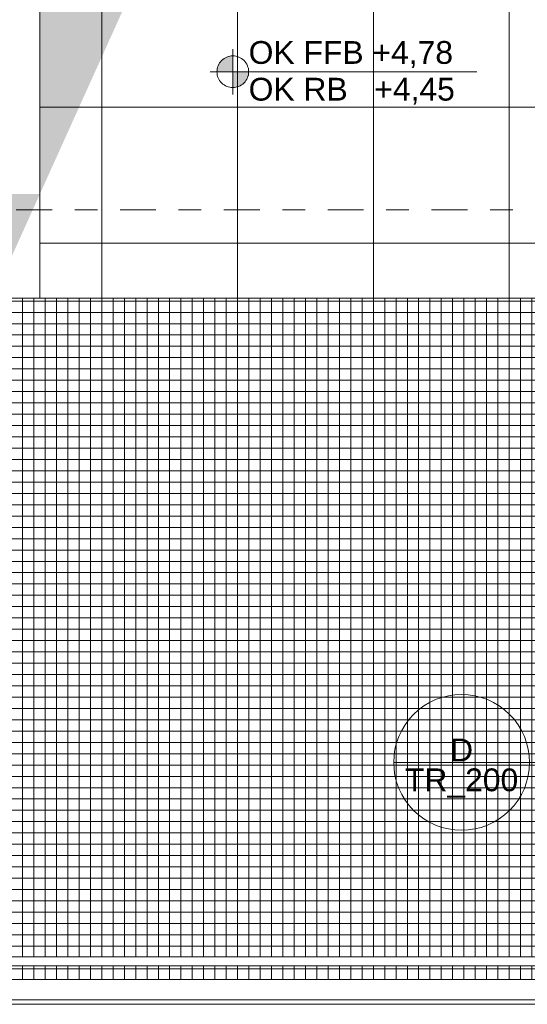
# Model space of a CAD drawing. Header units: metres. Extents: x -180 to 4, y -47 to 4.
# Tile 138 of 256: x -98.91 to -96.67, y -42.96 to -38.61. Entities that reach past the tile are written whole.
import ezdxf

# ---------------------------------------------------------------- set-up
doc = ezdxf.new("R2010")
doc.units = ezdxf.units.M
doc.header["$LTSCALE"] = 0.05
doc.header["$PDMODE"] = 1
doc.header["$PDSIZE"] = -2
doc.linetypes.add('Linienart-53', pattern=[5.291531, 3.175, -1.058062, 0.352704, -0.705764])
doc.layers.get('0').update_dxf_attribs({"lineweight": 25})
for name, color, linetype, lineweight, true_color in [('30 -34 Innenwände- 6 Elemente', 7, 'Continuous', 9, 0xff6633), ('70 -72 Beschriftung- 1 Beschriftung allgemein', 7, 'Continuous', 9, 0xff6633), ('70 -72 Beschriftung- 7 Detailverweise', 7, 'Continuous', 9, 0x00dd00), ('70 -76 Bemaßung- 2 Allgemein', 7, 'Continuous', 5, 0x6666cc)]:
    doc.layers.add(name, color=color, linetype=linetype, lineweight=lineweight, true_color=true_color)
for name, color, linetype, lineweight in [('60- 61 allgemeine Ausstattung- 4 Terrassen', 7, 'Continuous', 9), ('70 -71 Achsen- 1 Gebäudeachsen', 7, 'Linienart-53', 18), ('70 -72 Beschriftung- 5 Höhenkoten', 7, 'Continuous', 15), ('Keine', 7, 'Continuous', 9)]:
    doc.layers.add(name, color=color, linetype=linetype, lineweight=lineweight)
doc.styles.add('Arial', font='arial.ttf')
doc.dimstyles.new('k+k 1_50', dxfattribs={"dimtxt": 0.075516, "dimasz": 0.05302, "dimexe": 0.05, "dimexo": 0.15, "dimgap": 0.01, "dimtad": 1, "dimdec": 3, "dimtxsty": 'Arial', "dimblk": 'VW_SLASH', "dimblk1": 'VW_SLASH', "dimblk2": 'VW_SLASH', "dimcen": 0, "dimdle": 0.05, "dimadec": 3, "dimazin": 0, "dimtfac": 0.75, "dimtdec": 3, "dimtix": 1, "dimtmove": 0, "dimatfit": 0, "dimldrblk": 'VW_SLASH-1', "dimfxl": 0.125, "dimfxlon": 1, "dimfrac": 2, "dimtolj": 1, "dimarcsym": 0})

# ---------------------------------------------------------------- blocks, each defined once
blk = doc.blocks.new('Gruppe-69')
at = {"layer": '70 -72 Beschriftung- 5 Höhenkoten', "linetype": 'Continuous', "lineweight": 0}
h = blk.add_hatch(color=7, dxfattribs=at)
edge = h.paths.add_edge_path()
edge.add_arc((-97.971, -38.837), 0.07, 90, 180)
edge.add_line((-98.041, -38.837), (-97.971, -38.837))
edge.add_line((-97.971, -38.837), (-97.971, -38.767))
at = {"layer": '70 -72 Beschriftung- 5 Höhenkoten'}
blk.add_line((-97.971, -38.937), (-97.971, -38.737), dxfattribs=at)
at = {"layer": '70 -72 Beschriftung- 5 Höhenkoten', "flags": 128}
for points in [[(-97.971, -38.767, 0.414214), (-98.041, -38.837), (-97.971, -38.837)], [(-98.041, -38.837, 0.414214), (-97.971, -38.907), (-97.971, -38.837)]]:
    blk.add_lwpolyline(points, format="xyb", close=True, dxfattribs=at)
at = {"color": 255, "linetype": 'Continuous'}
blk.add_wipeout([(-97.901, -38.837), (-96.9923, -38.837), (-96.9923, -38.6748), (-97.901, -38.6748)], dxfattribs=at).dxf.layer = '70 -72 Beschriftung- 5 Höhenkoten'
at = {"layer": '70 -72 Beschriftung- 5 Höhenkoten', "insert": (-97.901, -38.7014), "char_height": 0.100689, "attachment_point": 1, "line_spacing_factor": 0.96878, "style": 'Arial'}
blk.add_mtext('OK FFB +4,78', dxfattribs=at)
at = {"color": 255, "linetype": 'Continuous'}
blk.add_wipeout([(-97.901, -38.9993), (-96.9844, -38.9993), (-96.9844, -38.837), (-97.901, -38.837)], dxfattribs=at).dxf.layer = '70 -72 Beschriftung- 5 Höhenkoten'
at = {"layer": '70 -72 Beschriftung- 5 Höhenkoten', "linetype": 'Continuous', "lineweight": 0}
h = blk.add_hatch(color=7, dxfattribs=at)
edge = h.paths.add_edge_path()
edge.add_arc((-97.971, -38.837), 0.07, 270, 360)
edge.add_line((-97.901, -38.837), (-97.971, -38.837))
edge.add_line((-97.971, -38.837), (-97.971, -38.907))
at = {"layer": '70 -72 Beschriftung- 5 Höhenkoten'}
blk.add_line((-98.071, -38.837), (-96.8933, -38.837), dxfattribs=at)
at = {"layer": '70 -72 Beschriftung- 5 Höhenkoten', "flags": 128}
for points in [[(-97.901, -38.837, 0.414214), (-97.971, -38.767), (-97.971, -38.837)], [(-97.971, -38.907, 0.414214), (-97.901, -38.837), (-97.971, -38.837)]]:
    blk.add_lwpolyline(points, format="xyb", close=True, dxfattribs=at)
at = {"layer": '70 -72 Beschriftung- 5 Höhenkoten', "insert": (-97.901, -38.8637), "char_height": 0.100689, "attachment_point": 1, "line_spacing_factor": 0.96878, "style": 'Arial'}
blk.add_mtext('OK RB   +4,45', dxfattribs=at)
blk = doc.blocks.new('Gruppe-198')
at = {"layer": '60- 61 allgemeine Ausstattung- 4 Terrassen', "linetype": 'Continuous', "lineweight": 9, "transparency": 33554534}
h = blk.add_hatch(dxfattribs=at)
h.set_pattern_fill('Betonfertigteil  SRF', color=252, style=0, pattern_type=2)
h.set_pattern_definition([(0, (0, 0), (3e-18, 0.05), []), (90, (0, 0), (0.05, 0), [])])
h.paths.add_polyline_path([(-96.221, -40.247), (-96.511, -40.247), (-96.511, -39.837), (-99.002, -39.837), (-99.002, -39.866), (-99.111, -39.866), (-99.111, -42.847), (-96.221, -42.847)])
at = {"layer": '60- 61 allgemeine Ausstattung- 4 Terrassen', "lineweight": 18, "flags": 128}
blk.add_lwpolyline([(-75.061, -39.837), (-96.401, -39.837), (-96.401, -40.137), (-96.221, -40.137), (-96.221, -42.957), (-99.221, -42.957), (-99.221, -39.837)], dxfattribs=at)
at = {"layer": '60- 61 allgemeine Ausstattung- 4 Terrassen', "color": 252, "linetype": 'Continuous', "true_color": 0x888888, "flags": 128}
blk.add_lwpolyline([(-96.221, -40.247), (-96.511, -40.247), (-96.511, -39.837), (-99.002, -39.837), (-99.002, -39.866), (-99.111, -39.866), (-99.111, -42.847), (-96.221, -42.847)], close=True, dxfattribs=at)
at = {"layer": '60- 61 allgemeine Ausstattung- 4 Terrassen', "color": 7}
blk.add_blockref('Gruppe-69', (0, 0), dxfattribs=at)
at = {"layer": '60- 61 allgemeine Ausstattung- 4 Terrassen', "linetype": 'Continuous', "lineweight": 9, "transparency": 33554534}
h = blk.add_hatch(dxfattribs=at)
h.set_pattern_fill('Platte 60_60 SRF-1', style=0, pattern_type=2)
h.set_pattern_definition([(90, (-83.55, -31.79404), (-0.6, 7e-17), []), (0, (-83.55, -31.79404), (0, 0.6), [])])
h.paths.add_polyline_path([(-91.3504, -37.194), (-98.824, -37.194), (-98.824, -39.2803), (-98.824, -39.2803), (-98.824, -39.837), (-96.571, -39.837), (-96.571, -39.717), (-83.5504, -39.717), (-83.5504, -37.187), (-83.5503, -36.06), (-83.5504, -36.06), (-83.5504, -33.594), (-75.268, -33.594), (-75.268, -31.794), (-91.3504, -31.794)])
at = {"layer": '60- 61 allgemeine Ausstattung- 4 Terrassen', "color": 252, "linetype": 'Continuous', "lineweight": 9, "true_color": 0x888888, "transparency": 33554687, "flags": 128}
blk.add_lwpolyline([(-91.3504, -37.194), (-98.824, -37.194), (-98.824, -39.2803), (-98.824, -39.2803), (-98.824, -39.837), (-96.571, -39.837), (-96.571, -39.717), (-83.5504, -39.717), (-83.5504, -37.187), (-83.5503, -36.06), (-83.5504, -36.06), (-83.5504, -33.594), (-75.268, -33.594), (-75.268, -31.794), (-91.3504, -31.794)], close=True, dxfattribs=at)
blk = doc.blocks.new('Gruppe-1384')
at = {"layer": '60- 61 allgemeine Ausstattung- 4 Terrassen', "linetype": 'Continuous', "lineweight": 0, "transparency": 33554470}
blk.add_hatch(color=7, dxfattribs=at).paths.add_polyline_path([(-99.03099996, -39.37704198), (-99.03099996, -39.83704198), (-98.2745117, -38.1616062), (-98.2745117, -38.06932266), (-98.1275117, -37.74375375), (-98.1275117, -31.79405198), (-98.82399996, -31.79405198), (-98.82399996, -39.37704198)])
blk = doc.blocks.new('Gruppe-1764')
at = {"color": 255}
blk.add_wipeout([(-99.201, -39.837), (-99.201, -42.937), (-96.221, -42.937), (-96.221, -42.847), (-99.111, -42.847), (-99.111, -39.837)], dxfattribs=at).dxf.layer = '30 -34 Innenwände- 6 Elemente'
at = {"layer": '30 -34 Innenwände- 6 Elemente', "flags": 128}
blk.add_lwpolyline([(-99.201, -39.837), (-99.201, -42.937), (-96.221, -42.937), (-96.221, -42.847), (-99.111, -42.847), (-99.111, -39.837)], close=True, dxfattribs=at)
blk = doc.blocks.new('Gruppe-1765')
at = {"color": 255}
blk.add_wipeout([(-99.051, -39.837), (-99.051, -42.787), (-96.221, -42.787), (-96.221, -42.747), (-99.011, -42.747), (-99.011, -39.837)], dxfattribs=at).dxf.layer = '30 -34 Innenwände- 6 Elemente'
at = {"layer": '30 -34 Innenwände- 6 Elemente', "flags": 128}
blk.add_lwpolyline([(-99.051, -39.837), (-99.051, -42.787), (-96.221, -42.787), (-96.221, -42.747), (-99.011, -42.747), (-99.011, -39.837)], close=True, dxfattribs=at)
blk = doc.blocks.new('Gruppe-1766')
at = {"layer": '30 -34 Innenwände- 6 Elemente', "color": 7, "transparency": 33554687}
blk.add_blockref('Gruppe-1764', (0, 0), dxfattribs=at)
blk.add_blockref('Gruppe-1765', (0, 0), dxfattribs=at)
blk = doc.blocks.new('Gruppe-1767')
at = {"layer": '30 -34 Innenwände- 6 Elemente', "color": 7, "transparency": 33554687}
blk.add_blockref('Gruppe-1766', (0, 0), dxfattribs=at)
at = {"layer": '30 -34 Innenwände- 6 Elemente', "color": 0, "flags": 1}
for tag in ['IFC_UUID', 'instanceID']:
    blk.add_attdef(tag, (-99.201, -42.937), '', height=0.00018, dxfattribs=at)
blk = doc.blocks.new('Gruppe-1773')
at = {"color": 255}
blk.add_wipeout([(-99.201, -39.837), (-99.201, -42.937), (-96.221, -42.937), (-96.221, -42.847), (-99.111, -42.847), (-99.111, -39.837)], dxfattribs=at).dxf.layer = '30 -34 Innenwände- 6 Elemente'
at = {"layer": '30 -34 Innenwände- 6 Elemente', "flags": 128}
blk.add_lwpolyline([(-99.201, -39.837), (-99.201, -42.937), (-96.221, -42.937), (-96.221, -42.847), (-99.111, -42.847), (-99.111, -39.837)], close=True, dxfattribs=at)
blk = doc.blocks.new('Gruppe-1774')
at = {"color": 255}
blk.add_wipeout([(-99.051, -39.837), (-99.051, -42.787), (-96.221, -42.787), (-96.221, -42.747), (-99.011, -42.747), (-99.011, -39.837)], dxfattribs=at).dxf.layer = '30 -34 Innenwände- 6 Elemente'
at = {"layer": '30 -34 Innenwände- 6 Elemente', "flags": 128}
blk.add_lwpolyline([(-99.051, -39.837), (-99.051, -42.787), (-96.221, -42.787), (-96.221, -42.747), (-99.011, -42.747), (-99.011, -39.837)], close=True, dxfattribs=at)
blk = doc.blocks.new('Gruppe-1775')
at = {"layer": '30 -34 Innenwände- 6 Elemente', "color": 7, "transparency": 33554687}
blk.add_blockref('Gruppe-1773', (0, 0), dxfattribs=at)
blk.add_blockref('Gruppe-1774', (0, 0), dxfattribs=at)
blk = doc.blocks.new('Gruppe-1776')
at = {"layer": '30 -34 Innenwände- 6 Elemente', "color": 7, "transparency": 33554687}
blk.add_blockref('Gruppe-1775', (0, 0), dxfattribs=at)
at = {"layer": '30 -34 Innenwände- 6 Elemente', "color": 0, "flags": 1}
for tag in ['IFC_UUID', 'instanceID']:
    blk.add_attdef(tag, (-99.201, -42.937), '', height=0.00018, dxfattribs=at)
blk = doc.blocks.new('_Dach_2D (2D)')
at = {"layer": '70 -72 Beschriftung- 1 Beschriftung allgemein', "color": 7}
blk.add_blockref('Gruppe-198', (0, 0), dxfattribs=at)
at = {"layer": '60- 61 allgemeine Ausstattung- 4 Terrassen', "color": 7}
blk.add_blockref('Gruppe-1384', (0, 0), dxfattribs=at)
at = {"layer": '30 -34 Innenwände- 6 Elemente'}
blk.add_blockref('Gruppe-1767', (0, 0), dxfattribs=at)
blk.add_blockref('Gruppe-1776', (0, 0), dxfattribs=at)
blk = doc.blocks.new('VW_SLASH')
at = {"color": 0, "linetype": 'ByBlock', "lineweight": -2, "transparency": 16777216}
blk.add_line((0.943, 0), (-1, 0), dxfattribs=at)
at = {"color": 0, "lineweight": 20, "transparency": 16777216, "flags": 128}
blk.add_lwpolyline([(0.5, 0.5), (-0.5, -0.5)], dxfattribs=at)
blk = doc.blocks.new('*D2294')
at = {"layer": '70 -76 Bemaßung- 2 Allgemein', "color": 0, "lineweight": -2}
for p, q in [((-102.143, -31.794), (-102.318, -31.794)), ((-102.268, -39.394), (-102.268, -31.8471)), ((-102.143, -39.447), (-102.318, -39.447))]:
    blk.add_line(p, q, dxfattribs=at)
at = {"layer": 'Defpoints', "color": 0}
for p in [(-102.268, -31.794), (-99.371, -31.794), (-98.4099, -39.447)]:
    blk.add_point(p, dxfattribs=at)
at = {"layer": '70 -76 Bemaßung- 2 Allgemein', "color": 0, "lineweight": -2, "xscale": 0.05302001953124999, "yscale": 0.05302001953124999, "zscale": 0.05302001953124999}
for p, rotation in [((-102.268, -31.794), 90), ((-102.268, -39.447), 270)]:
    blk.add_blockref('VW_SLASH', p, dxfattribs=dict(at, rotation=rotation))
at = {"layer": '70 -76 Bemaßung- 2 Allgemein', "color": 0, "insert": (-102.3561, -35.6205), "char_height": 0.100689, "attachment_point": 5, "rotation": 90, "style": 'Arial'}
blk.add_mtext('\\A1;7,65\\S3^ ;', dxfattribs=at)
blk = doc.blocks.new('VW_SLASH-1')
at = {"color": 0, "linetype": 'ByBlock', "lineweight": -2, "transparency": 16777216}
blk.add_line((0.943, 0), (-1, 0), dxfattribs=at)
at = {"color": 0, "lineweight": 5, "transparency": 16777216, "flags": 128}
blk.add_lwpolyline([(0.5, 0.5), (-0.5, -0.5)], dxfattribs=at)
blk = doc.blocks.new('*D2295')
at = {"layer": '70 -76 Bemaßung- 2 Allgemein', "color": 0, "lineweight": -2}
for p, q in [((-102.143, -39.447), (-102.318, -39.447)), ((-102.268, -39.991), (-102.268, -39.5001)), ((-102.143, -40.044), (-102.318, -40.044))]:
    blk.add_line(p, q, dxfattribs=at)
at = {"layer": 'Defpoints', "color": 0}
for p in [(-102.268, -39.447), (-98.4099, -39.447), (-99.461, -40.044)]:
    blk.add_point(p, dxfattribs=at)
at = {"layer": '70 -76 Bemaßung- 2 Allgemein', "color": 0, "lineweight": -2, "xscale": 0.05302001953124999, "yscale": 0.05302001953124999, "zscale": 0.05302001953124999}
for p, rotation in [((-102.268, -39.447), 90), ((-102.268, -40.044), 270)]:
    blk.add_blockref('VW_SLASH', p, dxfattribs=dict(at, rotation=rotation))
at = {"layer": '70 -76 Bemaßung- 2 Allgemein', "color": 0, "insert": (-102.3453, -39.7455), "char_height": 0.100689, "attachment_point": 5, "rotation": 90, "style": 'Arial'}
blk.add_mtext('\\A1;59\\S7^ ;', dxfattribs=at)
blk = doc.blocks.new('_Achsen (3D)')
at = {"layer": '70 -71 Achsen- 1 Gebäudeachsen', "transparency": 33554687}
blk.add_line((-179.668, -39.447), (3.826, -39.447), dxfattribs=at)
blk = doc.blocks.new('Gruppe-2303')
at = {"layer": '70 -72 Beschriftung- 7 Detailverweise'}
blk.add_line((-96.6603, -41.8883), (-97.2603, -41.8883), dxfattribs=at)
at = {"layer": '70 -72 Beschriftung- 7 Detailverweise', "flags": 128}
blk.add_lwpolyline([(-96.6603, -41.8883), (-96.6617, -41.9177), (-96.666, -41.9468), (-96.6732, -41.9754), (-96.6831, -42.0031), (-96.6957, -42.0297), (-96.7108, -42.055), (-96.7284, -42.0786), (-96.7482, -42.1004), (-96.77, -42.1202), (-96.7936, -42.1377), (-96.8189, -42.1529), (-96.8455, -42.1655), (-96.8732, -42.1754), (-96.9018, -42.1825), (-96.9309, -42.1868), (-96.9603, -42.1883), (-96.9897, -42.1868), (-97.0188, -42.1825), (-97.0474, -42.1754), (-97.0751, -42.1655), (-97.1017, -42.1529), (-97.127, -42.1377), (-97.1506, -42.1202), (-97.1724, -42.1004), (-97.1922, -42.0786), (-97.2097, -42.055), (-97.2249, -42.0297), (-97.2374, -42.0031), (-97.2474, -41.9754), (-97.2545, -41.9468), (-97.2588, -41.9177), (-97.2603, -41.8883), (-97.2588, -41.8589), (-97.2545, -41.8298), (-97.2474, -41.8012), (-97.2374, -41.7735), (-97.2249, -41.7469), (-97.2097, -41.7216), (-97.1922, -41.698), (-97.1724, -41.6762), (-97.1506, -41.6564), (-97.127, -41.6389), (-97.1017, -41.6237), (-97.0751, -41.6111), (-97.0474, -41.6012), (-97.0188, -41.5941), (-96.9897, -41.5897), (-96.9603, -41.5883), (-96.9309, -41.5897), (-96.9018, -41.5941), (-96.8732, -41.6012), (-96.8455, -41.6111), (-96.8189, -41.6237), (-96.7936, -41.6389), (-96.77, -41.6564), (-96.7482, -41.6762), (-96.7284, -41.698), (-96.7108, -41.7216), (-96.6957, -41.7469), (-96.6831, -41.7735), (-96.6732, -41.8012), (-96.666, -41.8298), (-96.6617, -41.8589)], close=True, dxfattribs=at)
at = {"layer": '70 -72 Beschriftung- 7 Detailverweise'}
blk.add_point((-96.9603, -41.8883), dxfattribs=at)
at = {"layer": '70 -72 Beschriftung- 7 Detailverweise', "line_spacing_factor": 0.96878, "style": 'Arial'}
for s, insert, char_height, attachment_point in [('D', (-96.9603, -41.8837), 0.1007, 8), ('TR_200', (-96.9603, -41.915), 0.10069, 2)]:
    blk.add_mtext(s, dxfattribs=dict(at, insert=insert, char_height=char_height, attachment_point=attachment_point))
blk = doc.blocks.new('Gruppe-2304')
at = {"layer": '70 -72 Beschriftung- 7 Detailverweise', "transparency": 33554687}
for q in [(-96.9603, -41.8883), (-95.8646, -42.349)]:
    blk.add_line((-96.3253, -41.8883), q, dxfattribs=at)
at = {"layer": '70 -72 Beschriftung- 7 Detailverweise', "color": 7, "transparency": 33554687}
blk.add_blockref('Gruppe-2303', (0, 0), dxfattribs=at)
blk = doc.blocks.new('_01-OG1_Tragwerk (2D)')
at = {"layer": '70 -72 Beschriftung- 7 Detailverweise'}
blk.add_blockref('Gruppe-2304', (0, 0), dxfattribs=at)
blk = doc.blocks.new('Gruppe-1917')
at = {"layer": '70 -76 Bemaßung- 2 Allgemein'}
for base, p1, p2, text, picture, middle in [((-102.26799996, -31.79404198), (-98.40992873, -39.44704198), (-99.37099996, -31.79404198), '7,65\\S3^ ;', '*D2294', (-102.3561008, -35.62054198)), ((-102.26799996, -39.44704198), (-99.46099996, -40.04404198), (-98.40992873, -39.44704198), '59\\S7^ ;', '*D2295', (-102.34532711, -39.74554198))]:
    dim = blk.add_linear_dim(base=base, p1=p1, p2=p2, angle=270, text=text, dimstyle='k+k 1_50', override={"dimtxt": 0.100689, "dimgap": 0.01, "dimdec": 8, "dimpost": '<>', "dimtxsty": 'Arial', "dimtmove": 2}, dxfattribs=at)
    dim.commit()
    dim.dimension.update_dxf_attribs({"geometry": picture, "text_midpoint": middle})
blk = doc.blocks.new('_Dach_2D Bemaßung_ Beschriftung (2D)')
at = {"layer": '70 -76 Bemaßung- 2 Allgemein'}
blk.add_blockref('Gruppe-1917', (0, 0), dxfattribs=at)

msp = doc.modelspace()

# ---------------------------------------------------------------- block references
at = {"layer": 'Keine', "color": 1}
msp.add_blockref('_Dach_2D (2D)', (0, 0), dxfattribs=at)

# ---------------------------------------------------------------- next in the draw order: block references
msp.add_blockref('_Dach_2D Bemaßung_ Beschriftung (2D)', (0, 0), dxfattribs=at)

# ---------------------------------------------------------------- next in the draw order: block references
msp.add_blockref('_Achsen (3D)', (0, 0), dxfattribs=at)

# ---------------------------------------------------------------- next in the draw order: block references
at = {"layer": '70 -72 Beschriftung- 7 Detailverweise', "color": 1}
msp.add_blockref('_01-OG1_Tragwerk (2D)', (0, 0), dxfattribs=at)

doc.saveas('drawing.dxf')
